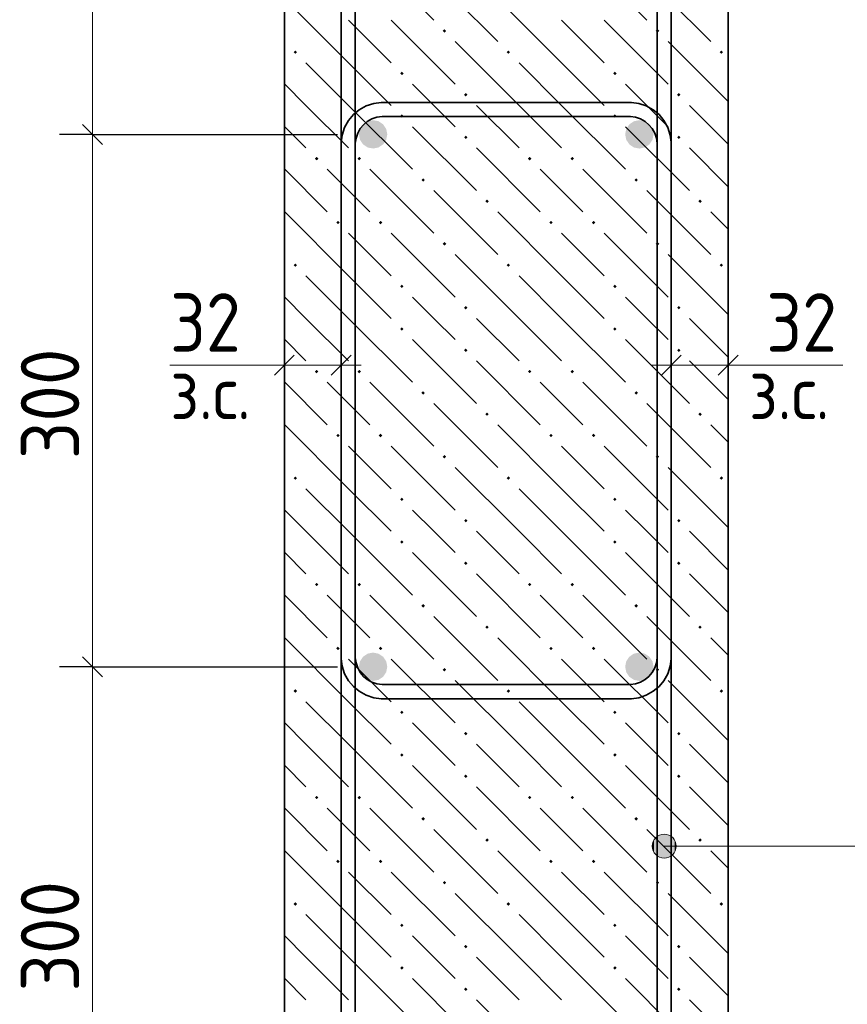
# Model space of a CAD drawing. Header units: millimetres. Extents: x 0 to 42000, y 0 to 29700.
# Tile 8 of 14: x 15664 to 18772, y 21324 to 25023. Entities that reach past the tile are written whole.
import ezdxf

# ---------------------------------------------------------------- set-up
doc = ezdxf.new("R2010")
doc.units = ezdxf.units.MM
doc.linetypes.add('______2', pattern=[270, 200, -70])
for name, color, linetype, lineweight in [('S1 Продольная арматура', 52, 'Continuous', 25), ('Standard', 7, 'Continuous', 25), ('Позиционная метка линия выноска', 7, 'Continuous', 13), ('Размерная выноска', 7, 'Continuous', 13), ('Хомут', 52, 'Continuous', 25)]:
    doc.layers.add(name, color=color, linetype=linetype, lineweight=lineweight)
doc.layers.add('ЖБ Пилон', color=7, linetype='______2', lineweight=13, true_color=0xa0a0a0)
doc.styles.add('ISOCPEUR', font='txt')

msp = doc.modelspace()

# ---------------------------------------------------------------- hatches: boundary and pattern name
at = {"layer": 'S1 Продольная арматура', "linetype": 'Continuous', "lineweight": 18, "transparency": 33554687}
for points in [[(17044, 24592.3), (17040, 24612.7), (17028.4, 24630), (17011.1, 24641.6), (16990.7, 24645.6), (16970.3, 24641.6), (16953, 24630), (16941.4, 24612.7), (16937.4, 24592.3), (16941.4, 24571.9), (16953, 24554.6), (16970.3, 24543), (16990.7, 24539), (17011.1, 24543), (17028.4, 24554.6), (17040, 24571.9)], [(17044, 24592.3), (17040, 24612.7), (17028.4, 24630), (17011.1, 24641.6), (16990.7, 24645.6), (16970.3, 24641.6), (16953, 24630), (16941.4, 24612.7), (16937.4, 24592.3), (16941.4, 24571.9), (16953, 24554.6), (16970.3, 24543), (16990.7, 24539), (17011.1, 24543), (17028.4, 24554.6), (17040, 24571.9)], [(18044, 24592.3), (18040, 24612.7), (18028.4, 24630), (18011.1, 24641.6), (17990.7, 24645.6), (17970.3, 24641.6), (17953, 24630), (17941.4, 24612.7), (17937.4, 24592.3), (17941.4, 24571.9), (17953, 24554.6), (17970.3, 24543), (17990.7, 24539), (18011.1, 24543), (18028.4, 24554.6), (18040, 24571.9)], [(18044, 24592.3), (18040, 24612.7), (18028.4, 24630), (18011.1, 24641.6), (17990.7, 24645.6), (17970.3, 24641.6), (17953, 24630), (17941.4, 24612.7), (17937.4, 24592.3), (17941.4, 24571.9), (17953, 24554.6), (17970.3, 24543), (17990.7, 24539), (18011.1, 24543), (18028.4, 24554.6), (18040, 24571.9)], [(17044, 22592.3), (17040, 22612.7), (17028.4, 22630), (17011.1, 22641.6), (16990.7, 22645.6), (16970.3, 22641.6), (16953, 22630), (16941.4, 22612.7), (16937.4, 22592.3), (16941.4, 22571.9), (16953, 22554.6), (16970.3, 22543), (16990.7, 22539), (17011.1, 22543), (17028.4, 22554.6), (17040, 22571.9)], [(17044, 22592.3), (17040, 22612.7), (17028.4, 22630), (17011.1, 22641.6), (16990.7, 22645.6), (16970.3, 22641.6), (16953, 22630), (16941.4, 22612.7), (16937.4, 22592.3), (16941.4, 22571.9), (16953, 22554.6), (16970.3, 22543), (16990.7, 22539), (17011.1, 22543), (17028.4, 22554.6), (17040, 22571.9)], [(18044, 22592.3), (18040, 22612.7), (18028.4, 22630), (18011.1, 22641.6), (17990.7, 22645.6), (17970.3, 22641.6), (17953, 22630), (17941.4, 22612.7), (17937.4, 22592.3), (17941.4, 22571.9), (17953, 22554.6), (17970.3, 22543), (17990.7, 22539), (18011.1, 22543), (18028.4, 22554.6), (18040, 22571.9)], [(18044, 22592.3), (18040, 22612.7), (18028.4, 22630), (18011.1, 22641.6), (17990.7, 22645.6), (17970.3, 22641.6), (17953, 22630), (17941.4, 22612.7), (17937.4, 22592.3), (17941.4, 22571.9), (17953, 22554.6), (17970.3, 22543), (17990.7, 22539), (18011.1, 22543), (18028.4, 22554.6), (18040, 22571.9)]]:
    msp.add_hatch(color=7, dxfattribs=at).paths.add_polyline_path(points)
at = {"layer": 'ЖБ Пилон', "linetype": 'Continuous', "lineweight": 18, "transparency": 33554687}
for points in [[(17252.2, 24981.1), (17258.7, 24987.6), (17265.2, 24981.1), (17258.7, 24974.6)], [(18052.2, 24981.1), (18058.7, 24987.6), (18065.2, 24981.1), (18058.7, 24974.6)], [(16692.2, 24901.1), (16698.7, 24907.6), (16705.2, 24901.1), (16698.7, 24894.6)], [(17492.2, 24901.1), (17498.7, 24907.6), (17505.2, 24901.1), (17498.7, 24894.6)], [(18292.2, 24901.1), (18298.7, 24907.6), (18305.2, 24901.1), (18298.7, 24894.6)], [(17092.2, 24821.1), (17098.7, 24827.6), (17105.2, 24821.1), (17098.7, 24814.6)], [(17892.2, 24821.1), (17898.7, 24827.6), (17905.2, 24821.1), (17898.7, 24814.6)], [(17332.2, 24741.1), (17338.7, 24747.6), (17345.2, 24741.1), (17338.7, 24734.6)], [(18132.2, 24741.1), (18138.7, 24747.6), (18145.2, 24741.1), (18138.7, 24734.6)], [(17092.2, 24661.1), (17098.7, 24667.6), (17105.2, 24661.1), (17098.7, 24654.6)], [(17892.2, 24661.1), (17898.7, 24667.6), (17905.2, 24661.1), (17898.7, 24654.6)], [(17332.2, 24581.1), (17338.7, 24587.6), (17345.2, 24581.1), (17338.7, 24574.6)], [(18132.2, 24581.1), (18138.7, 24587.6), (18145.2, 24581.1), (18138.7, 24574.6)], [(16772.2, 24501.1), (16778.7, 24507.6), (16785.2, 24501.1), (16778.7, 24494.6)], [(16932.2, 24501.1), (16938.7, 24507.6), (16945.2, 24501.1), (16938.7, 24494.6)], [(17572.2, 24501.1), (17578.7, 24507.6), (17585.2, 24501.1), (17578.7, 24494.6)], [(17732.2, 24501.1), (17738.7, 24507.6), (17745.2, 24501.1), (17738.7, 24494.6)], [(17172.2, 24421.1), (17178.7, 24427.6), (17185.2, 24421.1), (17178.7, 24414.6)], [(17972.2, 24421.1), (17978.7, 24427.6), (17985.2, 24421.1), (17978.7, 24414.6)], [(17412.2, 24341.1), (17418.7, 24347.6), (17425.2, 24341.1), (17418.7, 24334.6)], [(18212.2, 24341.1), (18218.7, 24347.6), (18225.2, 24341.1), (18218.7, 24334.6)], [(16852.2, 24261.1), (16858.7, 24267.6), (16865.2, 24261.1), (16858.7, 24254.6)], [(17012.2, 24261.1), (17018.7, 24267.6), (17025.2, 24261.1), (17018.7, 24254.6)], [(17652.2, 24261.1), (17658.7, 24267.6), (17665.2, 24261.1), (17658.7, 24254.6)], [(17812.2, 24261.1), (17818.7, 24267.6), (17825.2, 24261.1), (17818.7, 24254.6)], [(17252.2, 24181.1), (17258.7, 24187.6), (17265.2, 24181.1), (17258.7, 24174.6)], [(18052.2, 24181.1), (18058.7, 24187.6), (18065.2, 24181.1), (18058.7, 24174.6)], [(16692.2, 24101.1), (16698.7, 24107.6), (16705.2, 24101.1), (16698.7, 24094.6)], [(17492.2, 24101.1), (17498.7, 24107.6), (17505.2, 24101.1), (17498.7, 24094.6)], [(18292.2, 24101.1), (18298.7, 24107.6), (18305.2, 24101.1), (18298.7, 24094.6)], [(17092.2, 24021.1), (17098.7, 24027.6), (17105.2, 24021.1), (17098.7, 24014.6)], [(17892.2, 24021.1), (17898.7, 24027.6), (17905.2, 24021.1), (17898.7, 24014.6)], [(17332.2, 23941.1), (17338.7, 23947.6), (17345.2, 23941.1), (17338.7, 23934.6)], [(18132.2, 23941.1), (18138.7, 23947.6), (18145.2, 23941.1), (18138.7, 23934.6)], [(17092.2, 23861.1), (17098.7, 23867.6), (17105.2, 23861.1), (17098.7, 23854.6)], [(17892.2, 23861.1), (17898.7, 23867.6), (17905.2, 23861.1), (17898.7, 23854.6)], [(17332.2, 23781.1), (17338.7, 23787.6), (17345.2, 23781.1), (17338.7, 23774.6)], [(18132.2, 23781.1), (18138.7, 23787.6), (18145.2, 23781.1), (18138.7, 23774.6)], [(16772.2, 23701.1), (16778.7, 23707.6), (16785.2, 23701.1), (16778.7, 23694.6)], [(16932.2, 23701.1), (16938.7, 23707.6), (16945.2, 23701.1), (16938.7, 23694.6)], [(17572.2, 23701.1), (17578.7, 23707.6), (17585.2, 23701.1), (17578.7, 23694.6)], [(17732.2, 23701.1), (17738.7, 23707.6), (17745.2, 23701.1), (17738.7, 23694.6)], [(17172.2, 23621.1), (17178.7, 23627.6), (17185.2, 23621.1), (17178.7, 23614.6)], [(17972.2, 23621.1), (17978.7, 23627.6), (17985.2, 23621.1), (17978.7, 23614.6)], [(17412.2, 23541.1), (17418.7, 23547.6), (17425.2, 23541.1), (17418.7, 23534.6)], [(18212.2, 23541.1), (18218.7, 23547.6), (18225.2, 23541.1), (18218.7, 23534.6)], [(16852.2, 23461.1), (16858.7, 23467.6), (16865.2, 23461.1), (16858.7, 23454.6)], [(17012.2, 23461.1), (17018.7, 23467.6), (17025.2, 23461.1), (17018.7, 23454.6)], [(17652.2, 23461.1), (17658.7, 23467.6), (17665.2, 23461.1), (17658.7, 23454.6)], [(17812.2, 23461.1), (17818.7, 23467.6), (17825.2, 23461.1), (17818.7, 23454.6)], [(17252.2, 23381.1), (17258.7, 23387.6), (17265.2, 23381.1), (17258.7, 23374.6)], [(18052.2, 23381.1), (18058.7, 23387.6), (18065.2, 23381.1), (18058.7, 23374.6)], [(16692.2, 23301.1), (16698.7, 23307.6), (16705.2, 23301.1), (16698.7, 23294.6)], [(17492.2, 23301.1), (17498.7, 23307.6), (17505.2, 23301.1), (17498.7, 23294.6)], [(18292.2, 23301.1), (18298.7, 23307.6), (18305.2, 23301.1), (18298.7, 23294.6)], [(17092.2, 23221.1), (17098.7, 23227.6), (17105.2, 23221.1), (17098.7, 23214.6)], [(17892.2, 23221.1), (17898.7, 23227.6), (17905.2, 23221.1), (17898.7, 23214.6)], [(17332.2, 23141.1), (17338.7, 23147.6), (17345.2, 23141.1), (17338.7, 23134.6)], [(18132.2, 23141.1), (18138.7, 23147.6), (18145.2, 23141.1), (18138.7, 23134.6)], [(17092.2, 23061.1), (17098.7, 23067.6), (17105.2, 23061.1), (17098.7, 23054.6)], [(17892.2, 23061.1), (17898.7, 23067.6), (17905.2, 23061.1), (17898.7, 23054.6)], [(17332.2, 22981.1), (17338.7, 22987.6), (17345.2, 22981.1), (17338.7, 22974.6)], [(18132.2, 22981.1), (18138.7, 22987.6), (18145.2, 22981.1), (18138.7, 22974.6)], [(16772.2, 22901.1), (16778.7, 22907.6), (16785.2, 22901.1), (16778.7, 22894.6)], [(16932.2, 22901.1), (16938.7, 22907.6), (16945.2, 22901.1), (16938.7, 22894.6)], [(17572.2, 22901.1), (17578.7, 22907.6), (17585.2, 22901.1), (17578.7, 22894.6)], [(17732.2, 22901.1), (17738.7, 22907.6), (17745.2, 22901.1), (17738.7, 22894.6)], [(17172.2, 22821.1), (17178.7, 22827.6), (17185.2, 22821.1), (17178.7, 22814.6)], [(17972.2, 22821.1), (17978.7, 22827.6), (17985.2, 22821.1), (17978.7, 22814.6)], [(17412.2, 22741.1), (17418.7, 22747.6), (17425.2, 22741.1), (17418.7, 22734.6)], [(18212.2, 22741.1), (18218.7, 22747.6), (18225.2, 22741.1), (18218.7, 22734.6)], [(16852.2, 22661.1), (16858.7, 22667.6), (16865.2, 22661.1), (16858.7, 22654.6)], [(17012.2, 22661.1), (17018.7, 22667.6), (17025.2, 22661.1), (17018.7, 22654.6)], [(17652.2, 22661.1), (17658.7, 22667.6), (17665.2, 22661.1), (17658.7, 22654.6)], [(17812.2, 22661.1), (17818.7, 22667.6), (17825.2, 22661.1), (17818.7, 22654.6)], [(17252.2, 22581.1), (17258.7, 22587.6), (17265.2, 22581.1), (17258.7, 22574.6)], [(18052.2, 22581.1), (18058.7, 22587.6), (18065.2, 22581.1), (18058.7, 22574.6)], [(16692.2, 22501.1), (16698.7, 22507.6), (16705.2, 22501.1), (16698.7, 22494.6)], [(17492.2, 22501.1), (17498.7, 22507.6), (17505.2, 22501.1), (17498.7, 22494.6)], [(18292.2, 22501.1), (18298.7, 22507.6), (18305.2, 22501.1), (18298.7, 22494.6)], [(17092.2, 22421.1), (17098.7, 22427.6), (17105.2, 22421.1), (17098.7, 22414.6)], [(17892.2, 22421.1), (17898.7, 22427.6), (17905.2, 22421.1), (17898.7, 22414.6)], [(17332.2, 22341.1), (17338.7, 22347.6), (17345.2, 22341.1), (17338.7, 22334.6)], [(18132.2, 22341.1), (18138.7, 22347.6), (18145.2, 22341.1), (18138.7, 22334.6)], [(17092.2, 22261.1), (17098.7, 22267.6), (17105.2, 22261.1), (17098.7, 22254.6)], [(17892.2, 22261.1), (17898.7, 22267.6), (17905.2, 22261.1), (17898.7, 22254.6)], [(17332.2, 22181.1), (17338.7, 22187.6), (17345.2, 22181.1), (17338.7, 22174.6)], [(18132.2, 22181.1), (18138.7, 22187.6), (18145.2, 22181.1), (18138.7, 22174.6)], [(16772.2, 22101.1), (16778.7, 22107.6), (16785.2, 22101.1), (16778.7, 22094.6)], [(16932.2, 22101.1), (16938.7, 22107.6), (16945.2, 22101.1), (16938.7, 22094.6)], [(17572.2, 22101.1), (17578.7, 22107.6), (17585.2, 22101.1), (17578.7, 22094.6)], [(17732.2, 22101.1), (17738.7, 22107.6), (17745.2, 22101.1), (17738.7, 22094.6)], [(17172.2, 22021.1), (17178.7, 22027.6), (17185.2, 22021.1), (17178.7, 22014.6)], [(17972.2, 22021.1), (17978.7, 22027.6), (17985.2, 22021.1), (17978.7, 22014.6)], [(17412.2, 21941.1), (17418.7, 21947.6), (17425.2, 21941.1), (17418.7, 21934.6)], [(18212.2, 21941.1), (18218.7, 21947.6), (18225.2, 21941.1), (18218.7, 21934.6)], [(16852.2, 21861.1), (16858.7, 21867.6), (16865.2, 21861.1), (16858.7, 21854.6)], [(17012.2, 21861.1), (17018.7, 21867.6), (17025.2, 21861.1), (17018.7, 21854.6)], [(17652.2, 21861.1), (17658.7, 21867.6), (17665.2, 21861.1), (17658.7, 21854.6)], [(17812.2, 21861.1), (17818.7, 21867.6), (17825.2, 21861.1), (17818.7, 21854.6)], [(17252.2, 21781.1), (17258.7, 21787.6), (17265.2, 21781.1), (17258.7, 21774.6)], [(18052.2, 21781.1), (18058.7, 21787.6), (18065.2, 21781.1), (18058.7, 21774.6)], [(16692.2, 21701.1), (16698.7, 21707.6), (16705.2, 21701.1), (16698.7, 21694.6)], [(17492.2, 21701.1), (17498.7, 21707.6), (17505.2, 21701.1), (17498.7, 21694.6)], [(18292.2, 21701.1), (18298.7, 21707.6), (18305.2, 21701.1), (18298.7, 21694.6)], [(17092.2, 21621.1), (17098.7, 21627.6), (17105.2, 21621.1), (17098.7, 21614.6)], [(17892.2, 21621.1), (17898.7, 21627.6), (17905.2, 21621.1), (17898.7, 21614.6)], [(17332.2, 21541.1), (17338.7, 21547.6), (17345.2, 21541.1), (17338.7, 21534.6)], [(18132.2, 21541.1), (18138.7, 21547.6), (18145.2, 21541.1), (18138.7, 21534.6)], [(17092.2, 21461.1), (17098.7, 21467.6), (17105.2, 21461.1), (17098.7, 21454.6)], [(17892.2, 21461.1), (17898.7, 21467.6), (17905.2, 21461.1), (17898.7, 21454.6)], [(17332.2, 21381.1), (17338.7, 21387.6), (17345.2, 21381.1), (17338.7, 21374.6)], [(18132.2, 21381.1), (18138.7, 21387.6), (18145.2, 21381.1), (18138.7, 21374.6)]]:
    msp.add_hatch(color=7, dxfattribs=at).paths.add_polyline_path(points, flags=16)
at = {"layer": 'Позиционная метка линия выноска', "linetype": 'Continuous', "lineweight": 13, "transparency": 33554687}
for points in [[(18045.3, 21896.1), (18045.3, 21941.1), (18039, 21918.6)], [(18061.6, 21879.9), (18061.6, 21957.3), (18045.3, 21941.1)], [(18061.6, 21879.9), (18045.3, 21941.1), (18045.3, 21896.1)], [(18084.1, 21873.6), (18084.1, 21963.6), (18061.6, 21957.3)], [(18084.1, 21873.6), (18061.6, 21957.3), (18061.6, 21879.9)], [(18106.5, 21879.9), (18106.5, 21957.3), (18084.1, 21963.6)], [(18106.5, 21879.9), (18084.1, 21963.6), (18084.1, 21873.6)], [(18122.7, 21896.1), (18122.7, 21941.1), (18106.5, 21957.3)], [(18122.7, 21896.1), (18106.5, 21957.3), (18106.5, 21879.9)], [(18122.7, 21941.1), (18122.7, 21896.1), (18129, 21918.6)]]:
    msp.add_hatch(color=7, dxfattribs=at).paths.add_polyline_path(points)

# ---------------------------------------------------------------- linework, layer by layer
at = {"layer": 'Standard', "color": 7, "linetype": 'Continuous', "lineweight": 13, "transparency": 33554687}
for p, q in [((15937.4, 26592.3), (15937.4, 24592.3)), ((15937.4, 24592.3), (15937.4, 22592.3)), ((16657.4, 23725.4), (16582.4, 23725.4)), ((16870.7, 23725.4), (16657.4, 23725.4)), ((16870.7, 23725.4), (16945.7, 23725.4)), ((18110.7, 23725.4), (18035.7, 23725.4)), ((18110.7, 23725.4), (18324, 23725.4)), ((18324, 23725.4), (18399.1, 23725.4)), ((15937.4, 22592.3), (15937.4, 20592.3))]:
    msp.add_line(p, q, dxfattribs=at)
at = {"layer": 'Standard', "color": 7, "linetype": 'Continuous', "lineweight": 25, "transparency": 33554687}
for p, q in [((15899.9, 24629.8), (15974.9, 24554.8)), ((16694.9, 23762.9), (16619.9, 23687.9)), ((16908.2, 23762.9), (16833.2, 23687.9)), ((18073.2, 23687.9), (18148.2, 23762.9)), ((18286.5, 23687.9), (18361.6, 23762.9)), ((15899.9, 22629.8), (15974.9, 22554.8))]:
    msp.add_line(p, q, dxfattribs=at)
at = {"layer": 'Standard', "color": 7, "linetype": 'Continuous', "lineweight": -3, "transparency": 33554687}
for p, q in [((15937.4, 24592.3), (15812.4, 24592.3)), ((15937.4, 24592.3), (16062.5, 24592.3)), ((15937.4, 24592.3), (16857.4, 24592.3)), ((16657.4, 23725.4), (16657.4, 23850.4)), ((16870.7, 23725.4), (16870.7, 23850.4)), ((18110.7, 23725.4), (18110.7, 23850.4)), ((18324, 23725.4), (18324, 23850.4)), ((16657.4, 23725.4), (16657.4, 23600.4)), ((16870.7, 23725.4), (16870.7, 23600.4)), ((18110.7, 23725.4), (18110.7, 23600.4)), ((18324, 23725.4), (18324, 23600.4)), ((15937.4, 22592.3), (15812.4, 22592.3)), ((15937.4, 22592.3), (16062.5, 22592.3)), ((15937.4, 22592.3), (16857.4, 22592.3))]:
    msp.add_line(p, q, dxfattribs=at)
at = {"layer": 'ЖБ Пилон', "color": 7, "linetype": 'Continuous', "lineweight": 35, "transparency": 33554687}
for p, q in [((16657.4, 26925.6), (16657.4, 20259)), ((18324, 20259), (18324, 26925.6))]:
    msp.add_line(p, q, dxfattribs=at)
at = {"layer": 'ЖБ Пилон', "color": 9, "linetype": 'Continuous', "lineweight": 18, "true_color": 0xc7c7c7, "transparency": 33554687}
for p, q in [((16978.7, 25261.1), (17218.7, 25021.1)), ((17778.7, 25261.1), (18018.7, 25021.1)), ((17218.7, 25181.1), (17458.7, 24941.1)), ((18018.7, 25181.1), (18258.7, 24941.1)), ((16898.7, 24861.1), (16658.7, 25101.1)), ((17698.7, 24861.1), (17458.7, 25101.1)), ((16898.7, 25021.1), (17058.7, 24861.1)), ((17058.7, 25021.1), (17298.7, 24781.1)), ((17698.7, 25021.1), (17858.7, 24861.1)), ((17858.7, 25021.1), (18098.7, 24781.1)), ((16657.4, 24942.4), (16658.7, 24941.1)), ((17538.7, 24701.1), (17298.7, 24941.1)), ((18324, 24715.7), (18098.7, 24941.1)), ((16738.7, 24861.1), (16898.7, 24701.1)), ((16898.7, 24861.1), (17058.7, 24701.1)), ((17538.7, 24861.1), (17698.7, 24701.1)), ((17698.7, 24861.1), (17858.7, 24701.1)), ((16738.7, 24701.1), (16657.4, 24782.4)), ((17218.7, 24701.1), (17138.7, 24781.1)), ((18018.7, 24701.1), (17938.7, 24781.1)), ((16738.7, 24701.1), (16898.7, 24541.1)), ((16898.7, 24701.1), (17138.7, 24461.1)), ((17298.7, 24621.1), (17218.7, 24701.1)), ((17378.7, 24701.1), (17538.7, 24541.1)), ((17538.7, 24701.1), (17698.7, 24541.1)), ((17698.7, 24701.1), (17938.7, 24461.1)), ((18098.7, 24621.1), (18018.7, 24701.1)), ((18178.7, 24701.1), (18324, 24555.7)), ((16657.4, 24622.4), (16738.7, 24541.1)), ((17138.7, 24621.1), (17378.7, 24381.1)), ((17938.7, 24621.1), (18178.7, 24381.1)), ((17378.7, 24541.1), (17618.7, 24301.1)), ((18178.7, 24541.1), (18324, 24395.7)), ((16657.4, 24462.4), (16818.7, 24301.1)), ((16898.7, 24381.1), (16818.7, 24461.1)), ((16978.7, 24461.1), (17218.7, 24221.1)), ((17698.7, 24381.1), (17618.7, 24461.1)), ((17778.7, 24461.1), (18018.7, 24221.1)), ((16978.7, 24301.1), (16898.7, 24381.1)), ((17218.7, 24381.1), (17458.7, 24141.1)), ((17778.7, 24301.1), (17698.7, 24381.1)), ((18018.7, 24381.1), (18258.7, 24141.1)), ((16898.7, 24061.1), (16658.7, 24301.1)), ((17698.7, 24061.1), (17458.7, 24301.1)), ((18324, 24235.7), (18258.7, 24301.1)), ((16898.7, 24221.1), (17058.7, 24061.1)), ((17058.7, 24221.1), (17298.7, 23981.1)), ((17698.7, 24221.1), (17858.7, 24061.1)), ((17858.7, 24221.1), (18098.7, 23981.1)), ((16657.4, 24142.4), (16658.7, 24141.1)), ((17538.7, 23901.1), (17298.7, 24141.1)), ((18324, 23915.7), (18098.7, 24141.1)), ((16738.7, 24061.1), (16898.7, 23901.1)), ((16898.7, 24061.1), (17058.7, 23901.1)), ((17538.7, 24061.1), (17698.7, 23901.1)), ((17698.7, 24061.1), (17858.7, 23901.1)), ((16738.7, 23901.1), (16657.4, 23982.4)), ((17218.7, 23901.1), (17138.7, 23981.1)), ((18018.7, 23901.1), (17938.7, 23981.1)), ((16738.7, 23901.1), (16898.7, 23741.1)), ((16898.7, 23901.1), (17138.7, 23661.1)), ((17298.7, 23821.1), (17218.7, 23901.1)), ((17378.7, 23901.1), (17538.7, 23741.1)), ((17538.7, 23901.1), (17698.7, 23741.1)), ((17698.7, 23901.1), (17938.7, 23661.1)), ((18098.7, 23821.1), (18018.7, 23901.1)), ((18178.7, 23901.1), (18324, 23755.7)), ((16657.4, 23822.4), (16738.7, 23741.1)), ((17138.7, 23821.1), (17378.7, 23581.1)), ((17938.7, 23821.1), (18178.7, 23581.1)), ((17378.7, 23741.1), (17618.7, 23501.1)), ((18178.7, 23741.1), (18324, 23595.7)), ((16657.4, 23662.4), (16818.7, 23501.1)), ((16898.7, 23581.1), (16818.7, 23661.1)), ((16978.7, 23661.1), (17218.7, 23421.1)), ((17698.7, 23581.1), (17618.7, 23661.1)), ((17778.7, 23661.1), (18018.7, 23421.1)), ((16978.7, 23501.1), (16898.7, 23581.1)), ((17218.7, 23581.1), (17458.7, 23341.1)), ((17778.7, 23501.1), (17698.7, 23581.1)), ((18018.7, 23581.1), (18258.7, 23341.1)), ((16898.7, 23261.1), (16658.7, 23501.1)), ((17698.7, 23261.1), (17458.7, 23501.1)), ((18324, 23435.7), (18258.7, 23501.1)), ((16898.7, 23421.1), (17058.7, 23261.1)), ((17058.7, 23421.1), (17298.7, 23181.1)), ((17698.7, 23421.1), (17858.7, 23261.1)), ((17858.7, 23421.1), (18098.7, 23181.1)), ((16657.4, 23342.4), (16658.7, 23341.1)), ((17538.7, 23101.1), (17298.7, 23341.1)), ((18324, 23115.7), (18098.7, 23341.1)), ((16738.7, 23261.1), (16898.7, 23101.1)), ((16898.7, 23261.1), (17058.7, 23101.1)), ((17538.7, 23261.1), (17698.7, 23101.1)), ((17698.7, 23261.1), (17858.7, 23101.1)), ((16738.7, 23101.1), (16657.4, 23182.4)), ((17218.7, 23101.1), (17138.7, 23181.1)), ((18018.7, 23101.1), (17938.7, 23181.1)), ((16738.7, 23101.1), (16898.7, 22941.1)), ((16898.7, 23101.1), (17138.7, 22861.1)), ((17298.7, 23021.1), (17218.7, 23101.1)), ((17378.7, 23101.1), (17538.7, 22941.1)), ((17538.7, 23101.1), (17698.7, 22941.1)), ((17698.7, 23101.1), (17938.7, 22861.1)), ((18098.7, 23021.1), (18018.7, 23101.1)), ((18178.7, 23101.1), (18324, 22955.7)), ((16657.4, 23022.4), (16738.7, 22941.1)), ((17138.7, 23021.1), (17378.7, 22781.1)), ((17938.7, 23021.1), (18178.7, 22781.1)), ((17378.7, 22941.1), (17618.7, 22701.1)), ((18178.7, 22941.1), (18324, 22795.7)), ((16657.4, 22862.4), (16818.7, 22701.1)), ((16898.7, 22781.1), (16818.7, 22861.1)), ((16978.7, 22861.1), (17218.7, 22621.1)), ((17698.7, 22781.1), (17618.7, 22861.1)), ((17778.7, 22861.1), (18018.7, 22621.1)), ((16978.7, 22701.1), (16898.7, 22781.1)), ((17218.7, 22781.1), (17458.7, 22541.1)), ((17778.7, 22701.1), (17698.7, 22781.1)), ((18018.7, 22781.1), (18258.7, 22541.1)), ((16898.7, 22461.1), (16658.7, 22701.1)), ((17698.7, 22461.1), (17458.7, 22701.1)), ((18324, 22635.7), (18258.7, 22701.1)), ((16898.7, 22621.1), (17058.7, 22461.1)), ((17058.7, 22621.1), (17298.7, 22381.1)), ((17698.7, 22621.1), (17858.7, 22461.1)), ((17858.7, 22621.1), (18098.7, 22381.1)), ((16657.4, 22542.4), (16658.7, 22541.1)), ((17538.7, 22301.1), (17298.7, 22541.1)), ((18324, 22315.7), (18098.7, 22541.1)), ((16738.7, 22461.1), (16898.7, 22301.1)), ((16898.7, 22461.1), (17058.7, 22301.1)), ((17538.7, 22461.1), (17698.7, 22301.1)), ((17698.7, 22461.1), (17858.7, 22301.1)), ((16738.7, 22301.1), (16657.4, 22382.4)), ((17218.7, 22301.1), (17138.7, 22381.1)), ((18018.7, 22301.1), (17938.7, 22381.1)), ((16738.7, 22301.1), (16898.7, 22141.1)), ((16898.7, 22301.1), (17138.7, 22061.1)), ((17298.7, 22221.1), (17218.7, 22301.1)), ((17378.7, 22301.1), (17538.7, 22141.1)), ((17538.7, 22301.1), (17698.7, 22141.1)), ((17698.7, 22301.1), (17938.7, 22061.1)), ((18098.7, 22221.1), (18018.7, 22301.1)), ((18178.7, 22301.1), (18324, 22155.7)), ((16657.4, 22222.4), (16738.7, 22141.1)), ((17138.7, 22221.1), (17378.7, 21981.1)), ((17938.7, 22221.1), (18178.7, 21981.1)), ((17378.7, 22141.1), (17618.7, 21901.1)), ((18178.7, 22141.1), (18324, 21995.7)), ((16657.4, 22062.4), (16818.7, 21901.1)), ((16898.7, 21981.1), (16818.7, 22061.1)), ((16978.7, 22061.1), (17218.7, 21821.1)), ((17698.7, 21981.1), (17618.7, 22061.1)), ((17778.7, 22061.1), (18018.7, 21821.1)), ((16978.7, 21901.1), (16898.7, 21981.1)), ((17218.7, 21981.1), (17458.7, 21741.1)), ((17778.7, 21901.1), (17698.7, 21981.1)), ((18018.7, 21981.1), (18258.7, 21741.1)), ((16898.7, 21661.1), (16658.7, 21901.1)), ((17698.7, 21661.1), (17458.7, 21901.1)), ((18324, 21835.7), (18258.7, 21901.1)), ((16898.7, 21821.1), (17058.7, 21661.1)), ((17058.7, 21821.1), (17298.7, 21581.1)), ((17698.7, 21821.1), (17858.7, 21661.1)), ((17858.7, 21821.1), (18098.7, 21581.1)), ((16657.4, 21742.4), (16658.7, 21741.1)), ((17538.7, 21501.1), (17298.7, 21741.1)), ((18324, 21515.7), (18098.7, 21741.1)), ((16738.7, 21661.1), (16898.7, 21501.1)), ((16898.7, 21661.1), (17058.7, 21501.1)), ((17538.7, 21661.1), (17698.7, 21501.1)), ((17698.7, 21661.1), (17858.7, 21501.1)), ((16738.7, 21501.1), (16657.4, 21582.4)), ((17218.7, 21501.1), (17138.7, 21581.1)), ((18018.7, 21501.1), (17938.7, 21581.1)), ((16738.7, 21501.1), (16898.7, 21341.1)), ((16898.7, 21501.1), (17138.7, 21261.1)), ((17298.7, 21421.1), (17218.7, 21501.1)), ((17378.7, 21501.1), (17538.7, 21341.1)), ((17538.7, 21501.1), (17698.7, 21341.1)), ((17698.7, 21501.1), (17938.7, 21261.1)), ((18098.7, 21421.1), (18018.7, 21501.1)), ((18178.7, 21501.1), (18324, 21355.7)), ((16657.4, 21422.4), (16738.7, 21341.1)), ((17138.7, 21421.1), (17378.7, 21181.1)), ((17938.7, 21421.1), (18178.7, 21181.1)), ((17378.7, 21341.1), (17618.7, 21101.1)), ((18178.7, 21341.1), (18324, 21195.7))]:
    msp.add_line(p, q, dxfattribs=at)
at = {"layer": 'Позиционная метка линия выноска', "color": 7, "linetype": 'Continuous', "lineweight": 13, "transparency": 33554687}
for p, q in [((18084.1, 21963.6), (18084.1, 21963.6)), ((18039, 21918.6), (18039, 21918.6)), ((20884.1, 21918.6), (18084.1, 21918.6)), ((18129, 21918.6), (18129, 21918.6)), ((18084.1, 21873.6), (18084.1, 21873.6))]:
    msp.add_line(p, q, dxfattribs=at)
msp.add_circle((18084.1, 21918.6), 45, dxfattribs=at)
at = {"layer": 'Размерная выноска', "color": 7, "linetype": 'Continuous', "lineweight": 13, "transparency": 33554687}
for p, q in [((16657.4, 23725.4), (16227.1, 23725.4)), ((18324, 23725.4), (18754.3, 23725.4))]:
    msp.add_line(p, q, dxfattribs=at)
at = {"layer": 'Хомут', "color": 7, "linetype": 'Continuous', "lineweight": 35, "transparency": 33554687}
for points in [[(18110.7, 26534.4), (18110.7, 22622.1), (18106.9, 22594.7), (18097.5, 22566.2), (18082.8, 22539.9), (18064.7, 22518.3), (18043.1, 22500.2), (18016.8, 22485.5), (17988.3, 22476.1), (17960.9, 22472.3), (17020.5, 22472.3), (16993.2, 22476.1), (16964.6, 22485.5), (16938.4, 22500.2), (16916.7, 22518.3), (16898.6, 22539.9), (16883.9, 22566.2), (16874.5, 22594.7), (16870.7, 22622.1), (16870.7, 26562.5)], [(18110.7, 26534.4), (18110.7, 22622.1), (18106.9, 22594.7), (18097.5, 22566.2), (18082.8, 22539.9), (18064.7, 22518.3), (18043.1, 22500.2), (18016.8, 22485.5), (17988.3, 22476.1), (17960.9, 22472.3), (17020.5, 22472.3), (16993.2, 22476.1), (16964.6, 22485.5), (16938.4, 22500.2), (16916.7, 22518.3), (16898.6, 22539.9), (16883.9, 22566.2), (16874.5, 22594.7), (16870.7, 22622.1), (16870.7, 26562.5)], [(18110.7, 26534.4), (18110.7, 22622.1), (18106.9, 22594.7), (18097.5, 22566.2), (18082.8, 22539.9), (18064.7, 22518.3), (18043.1, 22500.2), (18016.8, 22485.5), (17988.3, 22476.1), (17960.9, 22472.3), (17020.5, 22472.3), (16993.2, 22476.1), (16964.6, 22485.5), (16938.4, 22500.2), (16916.7, 22518.3), (16898.6, 22539.9), (16883.9, 22566.2), (16874.5, 22594.7), (16870.7, 22622.1), (16870.7, 26562.5)], [(18110.7, 26534.4), (18110.7, 22622.1), (18106.9, 22594.7), (18097.5, 22566.2), (18082.8, 22539.9), (18064.7, 22518.3), (18043.1, 22500.2), (18016.8, 22485.5), (17988.3, 22476.1), (17960.9, 22472.3), (17020.5, 22472.3), (16993.2, 22476.1), (16964.6, 22485.5), (16938.4, 22500.2), (16916.7, 22518.3), (16898.6, 22539.9), (16883.9, 22566.2), (16874.5, 22594.7), (16870.7, 22622.1), (16870.7, 26562.5)], [(18110.7, 26534.4), (18110.7, 22622.1), (18106.9, 22594.7), (18097.5, 22566.2), (18082.8, 22539.9), (18064.7, 22518.3), (18043.1, 22500.2), (18016.8, 22485.5), (17988.3, 22476.1), (17960.9, 22472.3), (17020.5, 22472.3), (16993.2, 22476.1), (16964.6, 22485.5), (16938.4, 22500.2), (16916.7, 22518.3), (16898.6, 22539.9), (16883.9, 22566.2), (16874.5, 22594.7), (16870.7, 22622.1), (16870.7, 26562.5)], [(18110.7, 26534.4), (18110.7, 22622.1), (18106.9, 22594.7), (18097.5, 22566.2), (18082.8, 22539.9), (18064.7, 22518.3), (18043.1, 22500.2), (18016.8, 22485.5), (17988.3, 22476.1), (17960.9, 22472.3), (17020.5, 22472.3), (16993.2, 22476.1), (16964.6, 22485.5), (16938.4, 22500.2), (16916.7, 22518.3), (16898.6, 22539.9), (16883.9, 22566.2), (16874.5, 22594.7), (16870.7, 22622.1), (16870.7, 26562.5)], [(16924, 26558.8), (16924, 22625.8), (16926.7, 22606.9), (16933, 22587.8), (16942.7, 22570.3), (16954.6, 22556.2), (16968.8, 22544.3), (16986.2, 22534.5), (17005.3, 22528.3), (17024.2, 22525.6), (17957.2, 22525.6), (17976.1, 22528.3), (17995.2, 22534.5), (18012.7, 22544.3), (18026.8, 22556.2), (18038.7, 22570.3), (18048.5, 22587.8), (18054.7, 22606.9), (18057.4, 22625.8), (18057.4, 26530.7)], [(16924, 26558.8), (16924, 22625.8), (16926.7, 22606.9), (16933, 22587.8), (16942.7, 22570.3), (16954.6, 22556.2), (16968.8, 22544.3), (16986.2, 22534.5), (17005.3, 22528.3), (17024.2, 22525.6), (17957.2, 22525.6), (17976.1, 22528.3), (17995.2, 22534.5), (18012.7, 22544.3), (18026.8, 22556.2), (18038.7, 22570.3), (18048.5, 22587.8), (18054.7, 22606.9), (18057.4, 22625.8), (18057.4, 26530.7)], [(16924, 26558.8), (16924, 22625.8), (16926.7, 22606.9), (16933, 22587.8), (16942.7, 22570.3), (16954.6, 22556.2), (16968.8, 22544.3), (16986.2, 22534.5), (17005.3, 22528.3), (17024.2, 22525.6), (17957.2, 22525.6), (17976.1, 22528.3), (17995.2, 22534.5), (18012.7, 22544.3), (18026.8, 22556.2), (18038.7, 22570.3), (18048.5, 22587.8), (18054.7, 22606.9), (18057.4, 22625.8), (18057.4, 26530.7)], [(16924, 26558.8), (16924, 22625.8), (16926.7, 22606.9), (16933, 22587.8), (16942.7, 22570.3), (16954.6, 22556.2), (16968.8, 22544.3), (16986.2, 22534.5), (17005.3, 22528.3), (17024.2, 22525.6), (17957.2, 22525.6), (17976.1, 22528.3), (17995.2, 22534.5), (18012.7, 22544.3), (18026.8, 22556.2), (18038.7, 22570.3), (18048.5, 22587.8), (18054.7, 22606.9), (18057.4, 22625.8), (18057.4, 26530.7)], [(16924, 26558.8), (16924, 22625.8), (16926.7, 22606.9), (16933, 22587.8), (16942.7, 22570.3), (16954.6, 22556.2), (16968.8, 22544.3), (16986.2, 22534.5), (17005.3, 22528.3), (17024.2, 22525.6), (17957.2, 22525.6), (17976.1, 22528.3), (17995.2, 22534.5), (18012.7, 22544.3), (18026.8, 22556.2), (18038.7, 22570.3), (18048.5, 22587.8), (18054.7, 22606.9), (18057.4, 22625.8), (18057.4, 26530.7)], [(16924, 26558.8), (16924, 22625.8), (16926.7, 22606.9), (16933, 22587.8), (16942.7, 22570.3), (16954.6, 22556.2), (16968.8, 22544.3), (16986.2, 22534.5), (17005.3, 22528.3), (17024.2, 22525.6), (17957.2, 22525.6), (17976.1, 22528.3), (17995.2, 22534.5), (18012.7, 22544.3), (18026.8, 22556.2), (18038.7, 22570.3), (18048.5, 22587.8), (18054.7, 22606.9), (18057.4, 22625.8), (18057.4, 26530.7)], [(16870.7, 20622.1), (16870.7, 24562.5), (16874.5, 24589.8), (16883.9, 24618.4), (16898.6, 24644.6), (16916.7, 24666.3), (16938.4, 24684.4), (16964.6, 24699.1), (16993.2, 24708.5), (17020.5, 24712.3), (17960.9, 24712.3), (17988.3, 24708.5), (18016.8, 24699.1), (18043.1, 24684.4), (18064.7, 24666.3), (18082.8, 24644.6), (18097.5, 24618.4), (18106.9, 24589.8), (18110.7, 24562.5), (18110.7, 20650.1)], [(16870.7, 20622.1), (16870.7, 24562.5), (16874.5, 24589.8), (16883.9, 24618.4), (16898.6, 24644.6), (16916.7, 24666.3), (16938.4, 24684.4), (16964.6, 24699.1), (16993.2, 24708.5), (17020.5, 24712.3), (17960.9, 24712.3), (17988.3, 24708.5), (18016.8, 24699.1), (18043.1, 24684.4), (18064.7, 24666.3), (18082.8, 24644.6), (18097.5, 24618.4), (18106.9, 24589.8), (18110.7, 24562.5), (18110.7, 20650.1)], [(16870.7, 20622.1), (16870.7, 24562.5), (16874.5, 24589.8), (16883.9, 24618.4), (16898.6, 24644.6), (16916.7, 24666.3), (16938.4, 24684.4), (16964.6, 24699.1), (16993.2, 24708.5), (17020.5, 24712.3), (17960.9, 24712.3), (17988.3, 24708.5), (18016.8, 24699.1), (18043.1, 24684.4), (18064.7, 24666.3), (18082.8, 24644.6), (18097.5, 24618.4), (18106.9, 24589.8), (18110.7, 24562.5), (18110.7, 20650.1)], [(16870.7, 20622.1), (16870.7, 24562.5), (16874.5, 24589.8), (16883.9, 24618.4), (16898.6, 24644.6), (16916.7, 24666.3), (16938.4, 24684.4), (16964.6, 24699.1), (16993.2, 24708.5), (17020.5, 24712.3), (17960.9, 24712.3), (17988.3, 24708.5), (18016.8, 24699.1), (18043.1, 24684.4), (18064.7, 24666.3), (18082.8, 24644.6), (18097.5, 24618.4), (18106.9, 24589.8), (18110.7, 24562.5), (18110.7, 20650.1)], [(16870.7, 20622.1), (16870.7, 24562.5), (16874.5, 24589.8), (16883.9, 24618.4), (16898.6, 24644.6), (16916.7, 24666.3), (16938.4, 24684.4), (16964.6, 24699.1), (16993.2, 24708.5), (17020.5, 24712.3), (17960.9, 24712.3), (17988.3, 24708.5), (18016.8, 24699.1), (18043.1, 24684.4), (18064.7, 24666.3), (18082.8, 24644.6), (18097.5, 24618.4), (18106.9, 24589.8), (18110.7, 24562.5), (18110.7, 20650.1)], [(16870.7, 20622.1), (16870.7, 24562.5), (16874.5, 24589.8), (16883.9, 24618.4), (16898.6, 24644.6), (16916.7, 24666.3), (16938.4, 24684.4), (16964.6, 24699.1), (16993.2, 24708.5), (17020.5, 24712.3), (17960.9, 24712.3), (17988.3, 24708.5), (18016.8, 24699.1), (18043.1, 24684.4), (18064.7, 24666.3), (18082.8, 24644.6), (18097.5, 24618.4), (18106.9, 24589.8), (18110.7, 24562.5), (18110.7, 20650.1)], [(18057.4, 20653.8), (18057.4, 24558.8), (18054.7, 24577.7), (18048.5, 24596.8), (18038.7, 24614.2), (18026.8, 24628.4), (18012.7, 24640.3), (17995.2, 24650), (17976.1, 24656.3), (17957.2, 24659), (17024.2, 24659), (17005.3, 24656.3), (16986.2, 24650), (16968.8, 24640.3), (16954.6, 24628.4), (16942.7, 24614.2), (16933, 24596.8), (16926.7, 24577.7), (16924, 24558.8), (16924, 20625.8)], [(18057.4, 20653.8), (18057.4, 24558.8), (18054.7, 24577.7), (18048.5, 24596.8), (18038.7, 24614.2), (18026.8, 24628.4), (18012.7, 24640.3), (17995.2, 24650), (17976.1, 24656.3), (17957.2, 24659), (17024.2, 24659), (17005.3, 24656.3), (16986.2, 24650), (16968.8, 24640.3), (16954.6, 24628.4), (16942.7, 24614.2), (16933, 24596.8), (16926.7, 24577.7), (16924, 24558.8), (16924, 20625.8)], [(18057.4, 20653.8), (18057.4, 24558.8), (18054.7, 24577.7), (18048.5, 24596.8), (18038.7, 24614.2), (18026.8, 24628.4), (18012.7, 24640.3), (17995.2, 24650), (17976.1, 24656.3), (17957.2, 24659), (17024.2, 24659), (17005.3, 24656.3), (16986.2, 24650), (16968.8, 24640.3), (16954.6, 24628.4), (16942.7, 24614.2), (16933, 24596.8), (16926.7, 24577.7), (16924, 24558.8), (16924, 20625.8)], [(18057.4, 20653.8), (18057.4, 24558.8), (18054.7, 24577.7), (18048.5, 24596.8), (18038.7, 24614.2), (18026.8, 24628.4), (18012.7, 24640.3), (17995.2, 24650), (17976.1, 24656.3), (17957.2, 24659), (17024.2, 24659), (17005.3, 24656.3), (16986.2, 24650), (16968.8, 24640.3), (16954.6, 24628.4), (16942.7, 24614.2), (16933, 24596.8), (16926.7, 24577.7), (16924, 24558.8), (16924, 20625.8)], [(18057.4, 20653.8), (18057.4, 24558.8), (18054.7, 24577.7), (18048.5, 24596.8), (18038.7, 24614.2), (18026.8, 24628.4), (18012.7, 24640.3), (17995.2, 24650), (17976.1, 24656.3), (17957.2, 24659), (17024.2, 24659), (17005.3, 24656.3), (16986.2, 24650), (16968.8, 24640.3), (16954.6, 24628.4), (16942.7, 24614.2), (16933, 24596.8), (16926.7, 24577.7), (16924, 24558.8), (16924, 20625.8)], [(18057.4, 20653.8), (18057.4, 24558.8), (18054.7, 24577.7), (18048.5, 24596.8), (18038.7, 24614.2), (18026.8, 24628.4), (18012.7, 24640.3), (17995.2, 24650), (17976.1, 24656.3), (17957.2, 24659), (17024.2, 24659), (17005.3, 24656.3), (16986.2, 24650), (16968.8, 24640.3), (16954.6, 24628.4), (16942.7, 24614.2), (16933, 24596.8), (16926.7, 24577.7), (16924, 24558.8), (16924, 20625.8)]]:
    msp.add_lwpolyline(points, dxfattribs=at)

# ---------------------------------------------------------------- texts
at = {"layer": 'Standard', "color": 7, "linetype": 'Continuous', "lineweight": 25, "transparency": 33554687, "char_height": 220, "width": 403.924, "attachment_point": 7, "style": 'ISOCPEUR'}
for insert in [(16228.2, 23775.4), (18467.2, 23775.4)]:
    msp.add_mtext('\\W0.87;32', dxfattribs=dict(at, insert=insert))
at = {"layer": 'Standard', "color": 7, "linetype": 'Continuous', "lineweight": 25, "transparency": 33554687, "char_height": 220, "width": 561.988, "attachment_point": 7, "rotation": 90, "style": 'ISOCPEUR'}
for insert in [(15887.5, 23372.3), (15887.5, 21372.3)]:
    msp.add_mtext('\\W0.91;300', dxfattribs=dict(at, insert=insert))
at = {"layer": 'Standard', "color": 7, "linetype": 'Continuous', "lineweight": 18, "transparency": 33554687, "char_height": 200, "width": 459.942, "attachment_point": 7, "style": 'ISOCPEUR'}
for insert in [(16229, 23522.3), (18402.4, 23522.3)]:
    msp.add_mtext('\\W0.90;з.с.', dxfattribs=dict(at, insert=insert))

doc.saveas('drawing.dxf')
